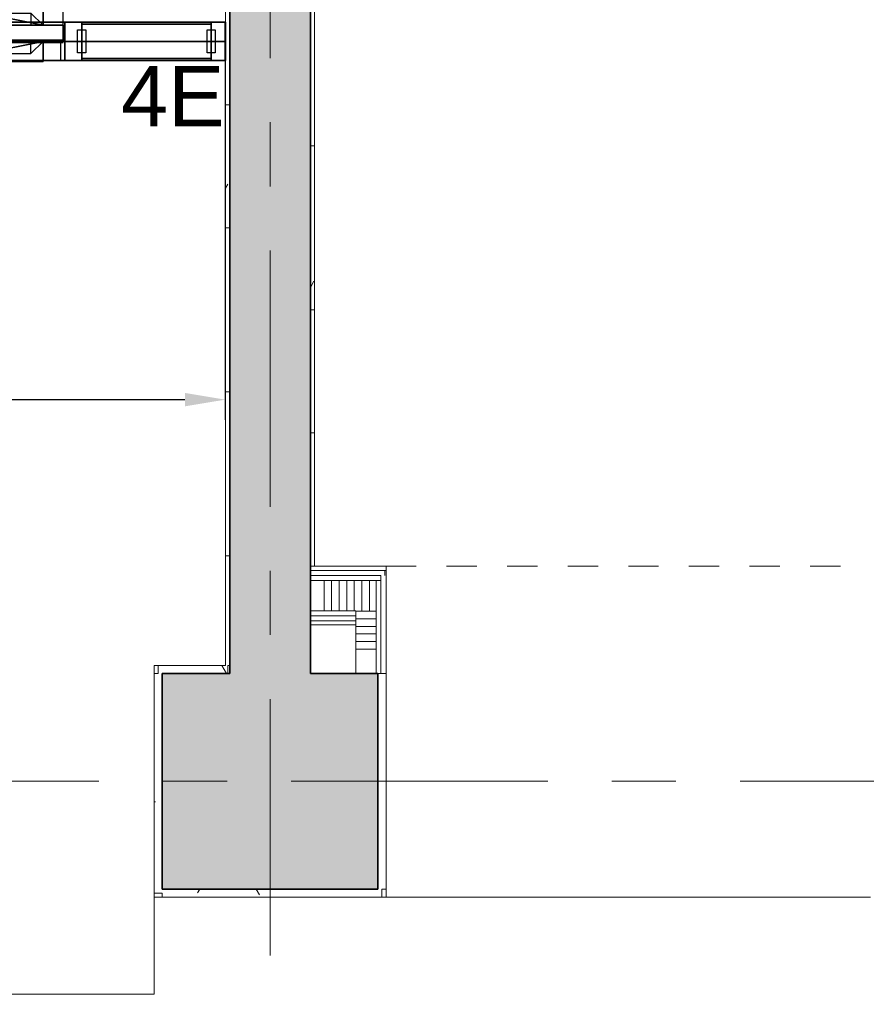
# Model space of a CAD drawing. Extents: x 3176 to 58266, y 1852 to 38199.
# Tile 158 of 256: x 31397 to 33493, y 29776 to 32215. Entities that reach past the tile are written whole.
import ezdxf
from ezdxf.enums import TextEntityAlignment as Align

# ---------------------------------------------------------------- set-up
doc = ezdxf.new("R2010")
doc.units = 0
doc.header["$LTSCALE"] = 50
doc.header["$PDSIZE"] = -5
for name, pattern in [('HIDDEN2', [4.7625, 3.175, -1.5875]), ('Onderlegger 1e verdieping$0$gestippeld-fijn', [3, 1.5, -1.5]), ('Onderlegger 1e verdieping$0$stramien', [22.225, 12.7, -3.175, 3.175, -3.175])]:
    doc.linetypes.add(name, pattern=pattern)
doc.layers.get('0').update_dxf_attribs({"linetype": 'CONTINUOUS'})
doc.layers.get('DEFPOINTS').update_dxf_attribs({"linetype": 'CONTINUOUS'})
for name, color, linetype in [('AS-A38--_F----5', 2, 'CONTINUOUS'), ('AS-A38--_F---4-', 9, 'CONTINUOUS'), ('AS-I38-E_F----5_Deuren', 7, 'CONTINUOUS'), ('AS-I38-M_F----5_Deurmodulen', 7, 'CONTINUOUS'), ('AS-I38-M_F----5_Muuraansluitingen', 7, 'CONTINUOUS'), ('AS-I38-M_F----5_Wandmodulen', 7, 'CONTINUOUS'), ('AS-L32--_F----5', 84, 'CONTINUOUS'), ('AS-L32--_F---4-', 84, 'CONTINUOUS'), ('AS-L32--_F-23--', 84, 'CONTINUOUS'), ('AS-L32--_F123--', 84, 'CONTINUOUS'), ('AS-L38--', 7, 'CONTINUOUS'), ('AS-L38--_F----5', 7, 'CONTINUOUS'), ('AS-L38--_F---4-', 7, 'CONTINUOUS'), ('AS-L38--_F-23--', 3, 'CONTINUOUS'), ('AS-L38--_F1----', 2, 'CONTINUOUS'), ('AS-L38--_F1-----', 2, 'CONTINUOUS'), ('AS-L38--_F123--', 7, 'CONTINUOUS'), ('AS-L38GL_F---4-', 2, 'CONTINUOUS'), ('AS-L38GL_F123--', 3, 'CONTINUOUS'), ('AS-M38--_F123--_Wandlengte', 1, 'CONTINUOUS'), ('IWTEKST', 2, 'CONTINUOUS')]:
    doc.layers.add(name, color=color, linetype=linetype)
doc.layers.add('AS-I38-1_F----5', color=2, linetype='CONTINUOUS', plot=False)
doc.layers.add('IWHARTWAND', color=6, linetype='CONTINUOUS', plot=False)
for name, color, linetype, lineweight in [('Onderlegger 1e verdieping$0$A-DETL', 8, 'CONTINUOUS', 18), ('Onderlegger 1e verdieping$0$A-FLOR-OTLN', 8, 'CONTINUOUS', 18), ('Onderlegger 1e verdieping$0$A-GLAZ-CWMG', 8, 'CONTINUOUS', 18), ('Onderlegger 1e verdieping$0$A-WALL', 8, 'CONTINUOUS', 25), ('Onderlegger 1e verdieping$0$A-WALL-PATT', 8, 'CONTINUOUS', 50), ('Onderlegger 1e verdieping$0$I-WALL', 8, 'CONTINUOUS', 25), ('Onderlegger 1e verdieping$0$S-COLS', 8, 'CONTINUOUS', 18), ('Onderlegger 1e verdieping$0$S-GRID', 8, 'CONTINUOUS', 18)]:
    doc.layers.add(name, color=color, linetype=linetype, lineweight=lineweight)
doc.styles.get("Standard").update_dxf_attribs({"font": 'isocp.shx'})
doc.dimstyles.new('CWall_F2_Wandlengte', dxfattribs={"dimscale": 50, "dimtxt": 2.5, "dimasz": 2, "dimexe": 1, "dimexo": 1, "dimgap": 0.5, "dimtad": 1, "dimdec": 0, "dimdsep": 46, "dimtxsty": 'Standard', "dimcen": 2.5, "dimclrt": 2, "dimadec": 0, "dimazin": 0, "dimtfac": 1, "dimtdec": 0, "dimtix": 1, "dimtmove": 2, "dimatfit": 0, "dimfxl": 0, "dimtolj": 1, "dimtzin": 0, "dimarcsym": 0})
pattern_1 = [(0, (0, 0), (406.4, 101.6), [33.528, -271.272, 33.528, -271.272, -1625.6]), (0, (0, 0), (406.4, 101.6), [-609.6, 33.528, -576.072, 33.528, -271.272, -711.2]), (0, (0, 0), (406.4, 101.6), [-1524, 33.528, -169.672, 33.528, -474.472]), (120, (152.4, 50.8), (-291.18818, 301.15272), [33.528, -271.272, 33.528, -271.272, -1625.6]), (120, (152.4, 50.8), (-291.18818, 301.15272), [-609.6, 33.528, -576.072, 33.528, -271.272, -711.2]), (120, (152.4, 50.8), (-291.18818, 301.15272), [-1524, 33.528, -169.672, 33.528, -474.472]), (240, (203.2, 254), (-115.21182, -402.75272), [33.528, -271.272, 33.528, -271.272, -1625.6]), (240, (203.2, 254), (-115.21182, -402.75272), [-609.6, 33.528, -576.072, 33.528, -271.272, -711.2]), (240, (203.2, 254), (-115.21182, -402.75272), [-1524, 33.528, -169.672, 33.528, -474.472])]
pattern_2 = [(270, (36449.93, 30860.7), (500, 2e-12), []), (270, (36399.93, 30860.7), (500, 2e-12), []), (270, (36349.93, 30860.7), (500, 2e-12), []), (270, (36299.93, 30860.7), (500, 2e-12), [])]
pattern_3 = [(60, (85, 370), (-43300, 25000), [300, -50000]), (60, (157, 444), (-43300, 25000), [100, -50000]), (60, (114, 470), (-43300, 25000), [100, -50000]), (150, (247, 450), (-25000, -43300), [200, -50000])]
pattern_4 = [(60, (85, 1230), (-43300, 25000), [300, -50000]), (60, (157, 1304), (-43300, 25000), [100, -50000]), (60, (114, 1330), (-43300, 25000), [100, -50000]), (150, (247, 1310), (-25000, -43300), [200, -50000])]
pattern_5 = [(0, (160.25, 1360), (29.766, 59.531), [0, -59.531])]
pattern_6 = [(60, (85, 2090), (-43300, 25000), [300, -50000]), (60, (157, 2164), (-43300, 25000), [100, -50000]), (60, (114, 2190), (-43300, 25000), [100, -50000]), (150, (247, 2170), (-25000, -43300), [200, -50000])]

# ---------------------------------------------------------------- blocks, each defined once
blk = doc.blocks.new('Onderlegger 1e verdieping')
at = {"layer": 'Onderlegger 1e verdieping$0$A-WALL-PATT', "lineweight": 18}
h = blk.add_hatch(dxfattribs=at)
h.set_pattern_fill('FP_80', color=256, style=0, pattern_type=2)
h.set_pattern_definition(pattern_1)
h.paths.add_polyline_path([(31911.6, 30615.2), (31916.6, 30615.2), (31916.6, 36088.2), (31906.6, 36088.2), (31906.6, 30615.2)], flags=0)
at = {"layer": 'Onderlegger 1e verdieping$0$A-WALL-PATT', "lineweight": 25}
blk.add_hatch(color=256, dxfattribs=at).paths.add_polyline_path([(31916.6, 30595.2), (32116.6, 30595.2), (32116.6, 35678.2), (31916.6, 35678.2), (31916.6, 30607.7)], flags=0)
at = {"layer": 'Onderlegger 1e verdieping$0$A-WALL-PATT', "lineweight": 18}
h = blk.add_hatch(dxfattribs=at)
h.set_pattern_fill('FP_80', color=256, style=0, pattern_type=2)
h.set_pattern_definition(pattern_1)
h.paths.add_polyline_path([(32126.6, 30860.7), (32126.6, 32360.7), (32116.6, 32360.7), (32116.6, 30860.7)], flags=0)
h = blk.add_hatch(dxfattribs=at)
h.set_pattern_fill('FP_80', color=256, style=0, pattern_type=2)
h.set_pattern_definition(pattern_1)
h.paths.add_polyline_path([(41068.9, 30850.7), (41183.3, 30850.7), (41183.3, 30860.7), (40895.6, 30860.7), (40895.6, 30850.7)], flags=0)
h.paths.add_polyline_path([(39685.3, 30850.7), (39695.3, 30850.7), (39695.3, 30860.7), (39195.3, 30860.7), (39195.3, 30850.7), (39469.4, 30850.7)], flags=0)
h.paths.add_polyline_path([(33604.5, 30850.7), (33978.6, 30850.7), (33978.6, 30860.7), (33527.6, 30860.7), (33527.6, 30850.7)], flags=0)
h.paths.add_polyline_path([(32271.6, 30850.7), (32303.6, 30850.7), (32303.6, 30860.7), (32116.6, 30860.7), (32116.6, 30850.7)], flags=0)
h = blk.add_hatch(dxfattribs=at)
h.set_pattern_fill('FP_240', color=256, angle=-270, style=0, pattern_type=2)
h.set_pattern_definition(pattern_2)
h.paths.add_polyline_path([(40895.6, 30838.2), (41183.3, 30838.2), (41183.3, 30850.7), (40895.6, 30850.7)], flags=0)
h.paths.add_polyline_path([(39469.4, 30838.2), (39685.3, 30838.2), (39685.3, 30850.7), (39205.3, 30850.7), (39205.3, 30838.2), (39217.8, 30838.2)], flags=0)
h.paths.add_polyline_path([(33604.5, 30838.2), (33978.6, 30838.2), (33978.6, 30850.7), (33527.6, 30850.7), (33527.6, 30838.2)], flags=0)
h.paths.add_polyline_path([(32116.6, 30838.2), (32303.6, 30838.2), (32303.6, 30850.7), (32116.6, 30850.7)], flags=0)
h = blk.add_hatch(dxfattribs=at)
h.set_pattern_fill('FP_240', color=256, angle=-270, style=0, pattern_type=2)
h.set_pattern_definition(pattern_2)
h.paths.add_polyline_path([(41068.9, 30825.7), (41183.3, 30825.7), (41183.3, 30838.2), (40895.6, 30838.2), (40895.6, 30825.7)], flags=0)
h.paths.add_polyline_path([(39672.8, 30825.7), (39672.8, 30838.2), (39217.8, 30838.2), (39217.8, 30825.7), (39660.3, 30825.7)], flags=0)
h.paths.add_polyline_path([(33871.1, 30825.7), (33978.6, 30825.7), (33978.6, 30838.2), (33527.6, 30838.2), (33527.6, 30825.7), (33604.5, 30825.7)], flags=0)
h.paths.add_polyline_path([(32271.6, 30825.7), (32291.1, 30825.7), (32291.1, 30838.2), (32116.6, 30838.2), (32116.6, 30825.7)], flags=0)
h = blk.add_hatch(dxfattribs=at)
h.set_pattern_fill('FP_241', color=256, angle=-270, style=0, pattern_type=2)
h.set_pattern_definition([(270, (36649.93, 30860.7), (337.5, 1e-12), []), (270, (36631.18, 30860.7), (337.5, 1e-12), []), (270, (36612.43, 30860.7), (337.5, 1e-12), []), (270, (36593.68, 30860.7), (337.5, 1e-12), []), (270, (36574.93, 30860.7), (337.5, 1e-12), []), (270, (36556.18, 30860.7), (337.5, 1e-12), []), (270, (36537.43, 30860.7), (337.5, 1e-12), [])])
h.paths.add_polyline_path([(39230.3, 30750.7), (39660.3, 30750.7), (39660.3, 30825.7), (39230.3, 30825.7), (39230.3, 30821.3)], flags=0)
h.paths.add_polyline_path([(41183.3, 30750.7), (41183.3, 30825.7), (40895.6, 30825.7), (40895.6, 30750.7), (41068.9, 30750.7)], flags=0)
h.paths.add_polyline_path([(33978.6, 30750.7), (33978.6, 30825.7), (33527.6, 30825.7), (33527.6, 30750.7), (33903.6, 30750.7)], flags=0)
h.paths.add_polyline_path([(32271.6, 30750.7), (32279.1, 30750.7), (32279.1, 30825.7), (32116.6, 30825.7), (32116.6, 30750.7), (32229.1, 30750.7)], flags=0)
h = blk.add_hatch(dxfattribs=at)
h.set_pattern_fill('FP_240', color=256, angle=-270, style=0, pattern_type=2)
h.set_pattern_definition(pattern_2)
h.paths.add_polyline_path([(41183.3, 30738.2), (41183.3, 30750.7), (40995.1, 30750.7), (40995.1, 30738.2), (41068.9, 30738.2)], flags=0)
h.paths.add_polyline_path([(40895.6, 30738.2), (40920.1, 30738.2), (40920.1, 30750.7), (40895.6, 30750.7)], flags=0)
h.paths.add_polyline_path([(39585.3, 30738.2), (39585.3, 30750.7), (39305.3, 30750.7), (39305.3, 30738.2), (39572.8, 30738.2)], flags=0)
h.paths.add_polyline_path([(33903.6, 30738.2), (33903.6, 30750.7), (33602.6, 30750.7), (33602.6, 30738.2), (33871.1, 30738.2)], flags=0)
h.paths.add_polyline_path([(32229.1, 30738.2), (32229.1, 30750.7), (32116.6, 30750.7), (32116.6, 30738.2)], flags=0)
h = blk.add_hatch(dxfattribs=at)
h.set_pattern_fill('FP_240', color=256, angle=-270, style=0, pattern_type=2)
h.set_pattern_definition(pattern_2)
h.paths.add_polyline_path([(40920.1, 30725.7), (40920.1, 30738.2), (40895.6, 30738.2), (40895.6, 30725.7)], flags=0)
h.paths.add_polyline_path([(41183.3, 30725.7), (41183.3, 30738.2), (40995.1, 30738.2), (40995.1, 30725.7), (41068.9, 30725.7)], flags=0)
h.paths.add_polyline_path([(39572.8, 30725.7), (39572.8, 30738.2), (39317.8, 30738.2), (39317.8, 30725.7), (39560.3, 30725.7)], flags=0)
h.paths.add_polyline_path([(33903.6, 30725.7), (33903.6, 30738.2), (33602.6, 30738.2), (33602.6, 30725.7), (33871.1, 30725.7)], flags=0)
h.paths.add_polyline_path([(32116.6, 30725.7), (32229.1, 30725.7), (32229.1, 30738.2), (32116.6, 30738.2)], flags=0)
h = blk.add_hatch(dxfattribs=at)
h.set_pattern_fill('FP_233', color=256, angle=90, style=0, pattern_type=2)
h.set_pattern_definition([(180, (32303.6, 30655.45), (-4e-14, -337.5), []), (180, (32303.6, 30674.2), (-4e-14, -337.5), []), (180, (32303.6, 30692.95), (-4e-14, -337.5), []), (180, (32303.6, 30711.7), (-4e-14, -337.5), []), (180, (32303.6, 30730.45), (-4e-14, -337.5), []), (180, (32303.6, 30749.2), (-4e-14, -337.5), []), (180, (32303.6, 30767.95), (-4e-14, -337.5), [])])
h.paths.add_polyline_path([(32279.1, 30595.2), (32279.1, 30750.7), (32229.1, 30750.7), (32229.1, 30595.2), (32271.6, 30595.2)], flags=0)
h = blk.add_hatch(dxfattribs=at)
h.set_pattern_fill('FP_80', color=256, style=0, pattern_type=2)
h.set_pattern_definition(pattern_1)
h.paths.add_polyline_path([(41068.9, 30715.7), (41183.3, 30715.7), (41183.3, 30725.7), (40995.1, 30725.7), (40995.1, 30715.7)], flags=0)
h.paths.add_polyline_path([(40895.6, 30715.7), (40920.1, 30715.7), (40920.1, 30725.7), (40895.6, 30725.7)], flags=0)
h.paths.add_polyline_path([(39469.4, 30715.7), (39560.3, 30715.7), (39560.3, 30725.7), (39330.3, 30725.7), (39330.3, 30715.7), (39340.3, 30715.7)], flags=0)
h.paths.add_polyline_path([(33604.5, 30715.7), (33903.6, 30715.7), (33903.6, 30725.7), (33602.6, 30725.7), (33602.6, 30715.7)], flags=0)
h.paths.add_polyline_path([(32116.6, 30715.7), (32229.1, 30715.7), (32229.1, 30725.7), (32116.6, 30725.7)], flags=0)
h = blk.add_hatch(dxfattribs=at)
h.set_pattern_fill('FP_80', color=256, style=0, pattern_type=2)
h.set_pattern_definition(pattern_1)
h.paths.add_polyline_path([(31739.6, 30595.2), (31911.6, 30595.2), (31911.6, 30615.2), (31739.6, 30615.2), (31739.6, 30607.7)], flags=0)
h = blk.add_hatch(dxfattribs=at)
h.set_pattern_fill('FP_80', color=256, style=0, pattern_type=2)
h.set_pattern_definition(pattern_1)
h.paths.add_polyline_path([(31749.6, 30051.2), (31749.6, 30595.2), (31729.6, 30595.2), (31729.6, 30051.2)], flags=0)
h = blk.add_hatch(dxfattribs=at)
h.set_pattern_fill('FP_80', color=256, style=0, pattern_type=2)
h.set_pattern_definition(pattern_1)
h.paths.add_polyline_path([(31749.6, 30041.2), (32293.6, 30041.2), (32293.6, 30061.2), (31749.6, 30061.2), (31749.6, 30051.2)], flags=0)
at = {"layer": 'Onderlegger 1e verdieping$0$S-COLS', "lineweight": 5}
blk.add_hatch(color=256, dxfattribs=at).paths.add_polyline_path([(32271.6, 30061.2), (32283.6, 30061.2), (32283.6, 30595.2), (31749.6, 30595.2), (31749.6, 30061.2)], flags=0)
at = {"layer": 'Onderlegger 1e verdieping$0$A-DETL', "linetype": 'Onderlegger 1e verdieping$0$gestippeld-fijn'}
for p, q in [((32303.6, 30861.2), (33503.1, 30861.2)), ((32303.6, 30041.2), (33503.1, 30041.2))]:
    blk.add_line(p, q, dxfattribs=at)
at = {"layer": 'Onderlegger 1e verdieping$0$A-FLOR-OTLN'}
for p, q in [((32117.6, 30715.7), (32117.6, 30595.2)), ((31738.4, 30615.2), (31729.6, 30615.2)), ((31729.6, 30615.2), (31729.6, 30595.2)), ((31729.6, 30051.2), (31729.6, 29801.2)), ((32303.6, 30041.2), (32303.6, 30061.2)), ((31729.6, 30041.2), (31749.6, 30041.2)), ((33503.1, 30041.2), (32293.6, 30041.2)), ((22956.6, 29801.2), (31729.6, 29801.2)), ((31729.6, 29801.2), (22956.6, 29801.2))]:
    blk.add_line(p, q, dxfattribs=at)
at = {"layer": 'Onderlegger 1e verdieping$0$A-GLAZ-CWMG', "lineweight": 35, "extrusion": (0, 0, -1)}
blk.add_line((31906.6, 32113.4), (31906.6, 32208.4), dxfattribs=at)
at = {"layer": 'Onderlegger 1e verdieping$0$A-WALL', "lineweight": 35}
for p, q in [((31916.6, 35678.2), (31916.6, 30595.2)), ((32116.6, 30595.2), (32116.6, 35678.2))]:
    blk.add_line(p, q, dxfattribs=at)
at = {"layer": 'Onderlegger 1e verdieping$0$I-WALL', "lineweight": 18}
for p, q in [((31906.6, 36088.2), (31906.6, 30615.2)), ((31916.6, 30615.2), (31916.6, 36088.2)), ((32116.6, 32360.7), (32116.6, 30715.7)), ((32126.6, 30860.7), (32126.6, 32360.7)), ((32303.6, 30860.7), (32116.6, 30860.7)), ((32303.6, 30061.2), (32303.6, 30860.7)), ((32303.6, 30850.7), (32116.6, 30850.7)), ((32291.1, 30838.2), (32116.6, 30838.2)), ((32291.1, 30838.2), (32291.1, 30595.2)), ((32291.1, 30825.7), (32116.6, 30825.7)), ((32279.1, 30595.2), (32279.1, 30825.7)), ((32229.1, 30750.7), (32116.6, 30750.7)), ((32229.1, 30738.2), (32116.6, 30738.2)), ((32229.1, 30750.7), (32229.1, 30725.7)), ((32229.1, 30725.7), (32116.6, 30725.7)), ((32116.6, 30715.7), (32229.1, 30715.7)), ((32229.1, 30725.7), (32229.1, 30595.2)), ((31906.6, 30615.2), (31739.6, 30615.2)), ((31739.6, 30615.2), (31739.6, 30595.2)), ((31911.6, 30595.2), (31911.6, 30615.2)), ((31911.6, 30615.2), (31916.6, 30615.2)), ((31729.6, 30595.2), (31729.6, 30051.2)), ((31739.6, 30595.2), (31729.6, 30595.2)), ((31749.6, 30061.2), (31749.6, 30595.2)), ((31749.6, 30595.2), (31911.6, 30595.2)), ((32229.1, 30595.2), (32283.6, 30595.2)), ((32283.6, 30595.2), (32303.6, 30595.2)), ((32283.6, 30595.2), (32283.6, 30061.2)), ((31729.6, 30051.2), (31749.6, 30051.2)), ((32283.6, 30061.2), (31749.6, 30061.2)), ((31749.6, 30051.2), (31749.6, 30041.2)), ((32293.6, 30061.2), (32303.6, 30061.2)), ((32293.6, 30041.2), (32293.6, 30061.2)), ((31749.6, 30041.2), (32293.6, 30041.2))]:
    blk.add_line(p, q, dxfattribs=at)
at = {"layer": 'Onderlegger 1e verdieping$0$S-COLS', "lineweight": 35}
for p, q in [((31916.6, 30595.2), (31749.6, 30595.2)), ((31749.6, 30595.2), (31749.6, 30061.2)), ((32283.6, 30595.2), (32116.6, 30595.2)), ((32283.6, 30061.2), (32283.6, 30595.2)), ((31749.6, 30061.2), (32283.6, 30061.2))]:
    blk.add_line(p, q, dxfattribs=at)
at = {"layer": 'Onderlegger 1e verdieping$0$S-GRID', "linetype": 'Onderlegger 1e verdieping$0$stramien'}
for p, q in [((32016.6, 37199.4), (32016.6, 16386.4)), ((3176.5, 30328.2), (55473.5, 30328.2))]:
    blk.add_line(p, q, dxfattribs=at)
blk = doc.blocks.new('BvnAans-_CTA01')
at = {"layer": 'AS-L38--_F----5', "color": 0, "invisible_edges": 10}
blk.add_3dface([(0, 0), (1, 0), (1, 0, 1), (0, 0, 1)], dxfattribs=at)
at = {"layer": 'AS-L38--_F---4-', "invisible_edges": 10}
for points in [[(0, 0.5), (1, 0.5), (1, 0.5, 1), (0, 0.5, 1)], [(0, -0.5), (1, -0.5), (1, -0.5, 1), (0, -0.5, 1)]]:
    blk.add_3dface(points, dxfattribs=at)
at = {"layer": 'AS-L38--_F---4-'}
blk.add_3dface([(0, -0.5, 1), (0, 0.5, 1), (1, 0.5, 1), (1, -0.5, 1)], dxfattribs=at)
blk = doc.blocks.new('Q0WDSTL-_CTA01')
at = {"layer": 'AS-L38--_F-23--'}
for p, q in [((0, 0.3), (0, 0.5)), ((0, -0.3), (0, -0.5))]:
    blk.add_line(p, q, dxfattribs=at)
at = {"layer": 'AS-L38--_F-23--', "color": 1}
blk.add_lwpolyline([(0, 0.3), (1, 0.3), (1, -0.3), (0, -0.3)], dxfattribs=at)
at = {"layer": 'AS-L38--_F1-----'}
blk.add_lwpolyline([(0, 0.5), (0, -0.5)], dxfattribs=at)
blk = doc.blocks.new('3ADRDRP-_CTA01')
at = {"layer": 'AS-L38--_F----5', "color": 0}
blk.add_3dface([(0, 0), (1, 0), (1, 0, 1), (0, 0, 1)], dxfattribs=at)
at = {"layer": 'AS-L38--_F---4-'}
mesh = blk.add_polymesh((6, 3), dxfattribs=at)
for k, corner in enumerate([(1, -0.5, 1), (1, -0.5), (1, -0.5), (0, -0.5, 1), (0, -0.5), (0, -0.5), (0, 0.5, 1), (0, 0.5), (0, -0.5), (1, 0.5, 1), (1, 0.5), (1, -0.5), (1, 0.5, 1), (1, 0.5, 1), (1, -0.5, 1), (0, 0.5, 1), (0, 0.5, 1), (0, -0.5, 1)]):
    mesh.set_mesh_vertex(divmod(k, 3), corner)
blk = doc.blocks.new('Q0DRSTL-_CTA01')
at = {"layer": 'AS-L38--_F----5', "color": 0}
blk.add_3dface([(0, 0), (1, 0), (1, 0, 1), (0, 0, 1)], dxfattribs=at)
at = {"layer": 'AS-L38--_F-23--', "color": 0}
for p, q in [((0, 0.5), (0, 0.3)), ((1, 0.5), (1, 0)), ((1, 0), (1.25, 0)), ((0, -0.5), (0, -0.3))]:
    blk.add_line(p, q, dxfattribs=at)
for points in [[(1, 0.5), (0, 0.5)], [(0, -0.5), (1.25, -0.5), (1.25, 0)]]:
    blk.add_lwpolyline(points, dxfattribs=at)
at = {"layer": 'AS-L38--_F1----', "color": 0}
blk.add_lwpolyline([(0, -0.5), (1, -0.5), (1, 0.5), (0, 0.5)], close=True, dxfattribs=at)
at = {"layer": 'AS-L38--_F---4-'}
mesh = blk.add_polymesh((6, 3), dxfattribs=at)
for k, corner in enumerate([(1, -0.5, 1), (1, -0.5), (1, -0.5), (0, -0.5, 1), (0, -0.5), (0, -0.5), (0, 0.5, 1), (0, 0.5), (0, -0.5), (1, 0.5, 1), (1, 0.5), (1, -0.5), (1, 0.5, 1), (1, 0.5, 1), (1, -0.5, 1), (0, 0.5, 1), (0, 0.5, 1), (0, -0.5, 1)]):
    mesh.set_mesh_vertex(divmod(k, 3), corner)
blk = doc.blocks.new('ddch1---_CTA01')
at = {"layer": 'AS-L32--_F----5', "color": 1}
for p, q in [((0, 0.075), (1, 0.075, 0.5)), ((1, 0.075, 0.5), (0, 0.075, 1))]:
    blk.add_line(p, q, dxfattribs=at)
at = {"layer": 'AS-L32--_F----5', "color": 1, "linetype": 'HIDDEN2'}
for p, q in [((0, -0.075), (1, -0.075, 0.5)), ((1, -0.075, 0.5), (0, -0.075, 1))]:
    blk.add_line(p, q, dxfattribs=at)
at = {"layer": 'AS-L32--_F----5'}
blk.add_3dface([(0, 0), (0, 0, 1), (1, 0, 1), (1, 0)], dxfattribs=at)
at = {"layer": 'AS-L32--_F---4-'}
for points in [[(0, 1), (0, 1, 1), (1, 1, 1), (1, 1)], [(0, 1), (0, 0), (0, 0, 1), (0, 1, 1)], [(0, 0, 1), (0, 1, 1), (1, 1, 1), (1, 0, 1)], [(1, 1, 1), (1, 0, 1), (1, 0), (1, 1)], [(0, 0), (0, 0, 1), (1, 0, 1), (1, 0)]]:
    blk.add_3dface(points, dxfattribs=at)
at = {"layer": 'AS-L32--_F123--', "color": 1}
blk.add_line((0, 1), (0.8776, 11.4994), dxfattribs=at)
at = {"layer": 'AS-L32--_F123--'}
for p, q in [((1, 1), (0, 1)), ((0, 1), (0, 0)), ((1, 0), (1, 1)), ((0, 0), (1, 0))]:
    blk.add_line(p, q, dxfattribs=at)
at = {"layer": 'AS-L32--_F123--', "color": 1}
blk.add_ellipse((0, 1), major_axis=(0, 21.9), ratio=0.045662, start_param=-1.570796, end_param=-1.070796, dxfattribs=at)
at = {"layer": 'DEFPOINTS'}
blk.add_point((0, 0), dxfattribs=at)
blk.add_point((0, 0), dxfattribs=at)
blk = doc.blocks.new('KlnkRcht_CTA01')
at = {"layer": 'AS-L32--_F----5'}
blk.add_polyline3d([(-0.5, 0, -0.5), (0.5, 0, -0.5), (0.5, 0, 0.5), (-0.5, 0, 0.5)], close=True, dxfattribs=at)
at = {"layer": 'AS-L32--_F-23--'}
for p, q in [((0.3, -0.6, -0.5), (0.3, 0, -0.5)), ((0.5, 0, -0.5), (0.5, -1, -0.5)), ((-0.5, -1, -0.5), (-0.5, -0.6, -0.5)), ((-0.5, -0.6, -0.5), (0.3, -0.6, -0.5)), ((0.5, -1, -0.5), (-0.5, -1, -0.5))]:
    blk.add_line(p, q, dxfattribs=at)
at = {"layer": 'AS-L32--_F---4-'}
mesh = blk.add_polyface(dxfattribs=at)
corners = [(0.5, 0, -0.5), (0.5, -1, -0.5), (-0.5, -1, -0.5), (-0.5, -0.6, -0.5), (0.3, -0.6, -0.5), (0.3, 0, -0.5), (0.5, 0, 0.5), (0.5, -1, 0.5), (-0.5, -1, 0.5), (-0.5, -0.6, 0.5), (0.3, -0.6, 0.5), (0.3, 0, 0.5)]
mesh.append_faces([[corners[k] for k in face] for face in [(0, 1, 7, 6), (1, 2, 8, 7), (2, 3, 9, 8)]])
mesh.append_faces([[corners[k] for k in face] for face in [(6, 10, 11)]], dxfattribs={"vtx0": -1})
mesh.append_faces([[corners[k] for k in face] for face in [(6, 9, 10)]], dxfattribs={"vtx0": -1, "vtx2": -1})
mesh.append_faces([[corners[k] for k in face] for face in [(6, 7, 8, 9)]], dxfattribs={"vtx3": -1})
blk = doc.blocks.new('QDR-6---_CTA01')
at = {"layer": 'DEFPOINTS'}
blk.add_point((0, 0, 2700), dxfattribs=at)
at = {"layer": 'AS-L38--'}
for name, p, xscale, yscale, zscale in [('ddch1---_CTA01', (41.5, 0, 10), 926, 40, 2585), ('KlnkRcht_CTA01', (842.5, 40, 1050), 150, -50, 20), ('BvnAans-_CTA01', (0, 0, 2660), 1013, 95, 40), ('Q0WDSTL-_CTA01', (0, 0), 10, 95, 10), ('3ADRDRP-_CTA01', (0, 0, 2595), 1013, 95, 65), ('Q0DRSTL-_CTA01', (0, 0), 41.5, 95, 2595), ('Q0DRSTL-_CTA01', (1013, 0), -41.5, 95, 2595), ('KlnkRcht_CTA01', (842.5, 0, 1050), 150, 50, 20)]:
    blk.add_blockref(name, p, dxfattribs=dict(at, xscale=xscale, yscale=yscale, zscale=zscale))
at = {"layer": 'AS-L38--', "xscale": 10, "yscale": 95, "zscale": 10, "rotation": 180}
blk.add_blockref('Q0WDSTL-_CTA01', (1013, 0), dxfattribs=at)
at = {"layer": 'AS-I38-E_F----5_Deuren', "extrusion": (0, -1, 0)}
blk.add_text('926x2585', height=90, dxfattribs=at).set_placement((959, 175), align=Align.BOTTOM_RIGHT)
at = {"layer": 'AS-I38-M_F----5_Deurmodulen', "extrusion": (0, -1, 0)}
blk.add_text('DA', height=125, rotation=90, dxfattribs=at).set_placement((506.5, 2750), align=Align.MIDDLE_LEFT)
blk = doc.blocks.new('OndrAans_CTA01')
at = {"layer": 'AS-L38--_F----5', "color": 0, "invisible_edges": 10}
blk.add_3dface([(0, 0), (1, 0), (1, 0, 1), (0, 0, 1)], dxfattribs=at)
at = {"layer": 'AS-L38--_F---4-', "invisible_edges": 10}
for points in [[(0, 0.5), (1, 0.5), (1, 0.5, 1), (0, 0.5, 1)], [(0, -0.5), (1, -0.5), (1, -0.5, 1), (0, -0.5, 1)]]:
    blk.add_3dface(points, dxfattribs=at)
at = {"layer": 'AS-L38--_F123--', "color": 0}
blk.add_3dface([(0, -0.5), (1, -0.5), (1, 0.5), (0, 0.5)], dxfattribs=at)
blk = doc.blocks.new('QPGLAS--_CTA01')
at = {"layer": 'AS-L38--_F----5', "color": 0}
blk.add_3dface([(0, 0), (1, 0), (1, 0, 1), (0, 0, 1)], dxfattribs=at)
at = {"layer": 'AS-L38GL_F123--'}
blk.add_line((0, 0), (1, 0), dxfattribs=at)
at = {"layer": 'AS-L38GL_F---4-'}
mesh = blk.add_polymesh((6, 3), dxfattribs=at)
for k, corner in enumerate([(1, -0.45, 1), (1, -0.45), (1, -0.45), (0, -0.45, 1), (0, -0.45), (0, -0.45), (0, 0.45, 1), (0, 0.45), (0, -0.45), (1, 0.45, 1), (1, 0.45), (1, -0.45), (1, 0.45, 1), (1, 0.45, 1), (1, -0.45, 1), (0, 0.45, 1), (0, 0.45, 1), (0, -0.45, 1)]):
    mesh.set_mesh_vertex(divmod(k, 3), corner)
blk = doc.blocks.new('O4------_CTA01')
blk.add_blockref('QPGLAS--_CTA01', (0, 0))
blk = doc.blocks.new('QWND53--_CTA01')
at = {"layer": 'AS-A38--_F----5', "extrusion": (0, -1, 0)}
h = blk.add_hatch(dxfattribs=at)
h.set_pattern_fill('GLAS2', color=256, scale=50, angle=60, style=0, pattern_type=2)
h.set_pattern_definition(pattern_3)
h.paths.add_polyline_path([(0, 60), (320.5, 60), (320.5, 940), (0, 940)])
h = blk.add_hatch(dxfattribs=at)
h.set_pattern_fill('GLAS2', color=256, scale=50, angle=60, style=0, pattern_type=2)
h.set_pattern_definition(pattern_4)
h.paths.add_polyline_path([(0, 940), (320.5, 940), (320.5, 1780), (0, 1780)])
h = blk.add_hatch(dxfattribs=at)
h.set_pattern_fill('GLAS2', color=256, scale=50, angle=60, style=0, pattern_type=2)
h.set_pattern_definition(pattern_6)
h.paths.add_polyline_path([(0, 1780), (320.5, 1780), (320.5, 2660), (0, 2660)])
h = blk.add_hatch(dxfattribs=at)
h.set_pattern_fill('DOTS', color=256, scale=37.5, style=0)
h.set_pattern_definition(pattern_5)
h.paths.add_polyline_path([(10, 950), (310.5, 950), (310.5, 1770), (10, 1770)])
at = {"layer": 'AS-A38--_F---4-', "extrusion": (0, -1, 0)}
h = blk.add_hatch(dxfattribs=at)
h.set_pattern_fill('GLAS2', color=256, scale=50, angle=60, style=0, pattern_type=2)
h.set_pattern_definition(pattern_3)
h.paths.add_polyline_path([(0, 60), (320.5, 60), (320.5, 940), (0, 940)])
h = blk.add_hatch(dxfattribs=at)
h.set_pattern_fill('GLAS2', color=256, scale=50, angle=60, style=0, pattern_type=2)
h.set_pattern_definition(pattern_4)
h.paths.add_polyline_path([(0, 940), (320.5, 940), (320.5, 1780), (0, 1780)])
h = blk.add_hatch(dxfattribs=at)
h.set_pattern_fill('GLAS2', color=256, scale=50, angle=60, style=0, pattern_type=2)
h.set_pattern_definition(pattern_6)
h.paths.add_polyline_path([(0, 1780), (320.5, 1780), (320.5, 2660), (0, 2660)])
h = blk.add_hatch(dxfattribs=at)
h.set_pattern_fill('DOTS', color=256, scale=37.5, style=0)
h.set_pattern_definition(pattern_5)
h.paths.add_polyline_path([(10, 950), (310.5, 950), (310.5, 1770), (10, 1770)])
h = blk.add_hatch(dxfattribs=at)
h.set_pattern_fill('GLAS2', color=256, scale=50, angle=60, style=0, pattern_type=2)
h.set_pattern_definition(pattern_3)
h.paths.add_polyline_path([(0, 60), (320.5, 60), (320.5, 940), (0, 940)])
h = blk.add_hatch(dxfattribs=at)
h.set_pattern_fill('GLAS2', color=256, scale=50, angle=60, style=0, pattern_type=2)
h.set_pattern_definition(pattern_4)
h.paths.add_polyline_path([(0, 940), (320.5, 940), (320.5, 1780), (0, 1780)])
h = blk.add_hatch(dxfattribs=at)
h.set_pattern_fill('GLAS2', color=256, scale=50, angle=60, style=0, pattern_type=2)
h.set_pattern_definition(pattern_6)
h.paths.add_polyline_path([(0, 1780), (320.5, 1780), (320.5, 2660), (0, 2660)])
h = blk.add_hatch(dxfattribs=at)
h.set_pattern_fill('DOTS', color=256, scale=37.5, style=0)
h.set_pattern_definition(pattern_5)
h.paths.add_polyline_path([(10, 950), (310.5, 950), (310.5, 1770), (10, 1770)])
at = {"layer": 'DEFPOINTS'}
blk.add_point((0, 0, 2700), dxfattribs=at)
at = {"layer": 'AS-L38--', "yscale": 95}
for name, p, xscale, zscale in [('BvnAans-_CTA01', (0, 0, 2660), 320.5, 40), ('OndrAans_CTA01', (0, 0), 320.5, 60), ('Q0WDSTL-_CTA01', (0, 0), 10, 10), ('O4------_CTA01', (0, 0, 1780), 320.5, 880), ('O4------_CTA01', (0, 0, 940), 320.5, 840), ('O4------_CTA01', (0, 0, 60), 320.5, 880)]:
    blk.add_blockref(name, p, dxfattribs=dict(at, xscale=xscale, zscale=zscale))
at = {"layer": 'AS-L38--', "xscale": 10, "yscale": 95, "zscale": 10, "rotation": 180}
blk.add_blockref('Q0WDSTL-_CTA01', (320.5, 0), dxfattribs=at)
at = {"layer": 'AS-I38-1_F----5', "extrusion": (0, -1, 0)}
blk.add_text('98', height=90, dxfattribs=at).set_placement((40, 130))
at = {"layer": 'AS-I38-M_F----5_Wandmodulen', "extrusion": (0, -1, 0)}
blk.add_text('GH', height=125, rotation=90, dxfattribs=at).set_placement((160.2, 2750), align=Align.MIDDLE_LEFT)
blk = doc.blocks.new('QEND15--_CTA01')
at = {"layer": 'AS-L38--_F----5', "invisible_edges": 1}
for points in [[(0, 0), (0, 0, 60), (35, 0, 60), (35, 0)], [(0, 0, 2660), (0, 0, 2700), (35, 0, 2700), (35, 0, 2660)]]:
    blk.add_3dface(points, dxfattribs=at)
at = {"layer": 'AS-L38--_F----5'}
blk.add_3dface([(0, 0, 60), (0, 0, 2660), (35, 0, 2660), (35, 0, 60)], dxfattribs=at)
at = {"layer": 'AS-L38--_F---4-', "invisible_edges": 1}
for points in [[(35, 47.5), (35, 47.5, 60), (0, 47.5, 60), (0, 47.5)], [(35, 47.5, 2660), (35, 47.5, 2700), (0, 47.5, 2700), (0, 47.5, 2660)], [(0, -47.5), (0, -47.5, 60), (35, -47.5, 60), (35, -47.5)], [(0, -47.5, 2660), (0, -47.5, 2700), (35, -47.5, 2700), (35, -47.5, 2660)]]:
    blk.add_3dface(points, dxfattribs=at)
at = {"layer": 'AS-L38--_F---4-'}
for points in [[(35, 47.5, 60), (35, 47.5, 2660), (0, 47.5, 2660), (0, 47.5, 60)], [(0, -47.5, 2700), (35, -47.5, 2700), (35, 47.5, 2700), (0, 47.5, 2700)], [(35, -47.5), (35, -47.5, 60), (35, 47.5, 60), (35, 47.5)], [(35, -47.5, 60), (35, -47.5, 2660), (35, 47.5, 2660), (35, 47.5, 60)], [(35, -47.5, 2660), (35, -47.5, 2700), (35, 47.5, 2700), (35, 47.5, 2660)], [(0, -47.5, 60), (0, -47.5, 2660), (35, -47.5, 2660), (35, -47.5, 60)]]:
    blk.add_3dface(points, dxfattribs=at)
at = {"layer": 'AS-L38--_F123--'}
blk.add_lwpolyline([(0, -47.5), (35, -47.5), (35, 47.5), (0, 47.5)], dxfattribs=at)
at = {"layer": 'DEFPOINTS'}
blk.add_point((35, 0, 2700), dxfattribs=at)
at = {"layer": 'AS-L38--', "xscale": 10, "yscale": 95, "zscale": 10}
blk.add_blockref('Q0WDSTL-_CTA01', (0, 0), dxfattribs=at)
at = {"layer": 'AS-I38-M_F----5_Muuraansluitingen', "extrusion": (0, -1, 0)}
blk.add_text('4E', height=125, rotation=90, dxfattribs=at).set_placement((35, 2750), align=Align.MIDDLE_LEFT)
blk = doc.blocks.new('*D324')
at = {"layer": 'AS-M38--_F123--_Wandlengte', "color": 0, "lineweight": -2}
for p, q in [((28350.6, 32111.2), (28350.6, 31223.6)), ((31905.6, 32111.2), (31905.6, 31223.6)), ((28450.6, 31273.6), (31805.6, 31273.6))]:
    blk.add_line(p, q, dxfattribs=at)
at = {"layer": 'AS-M38--_F123--_Wandlengte', "color": 0}
for points in [[(28450.6, 31290.3), (28450.6, 31257), (28350.6, 31273.6)], [(31805.6, 31290.3), (31805.6, 31257), (31905.6, 31273.6)]]:
    blk.add_solid(points, dxfattribs=at)
at = {"layer": 'DEFPOINTS', "color": 0}
for p in [(28350.6, 32161.2), (31905.6, 32161.2), (31905.6, 31273.6)]:
    blk.add_point(p, dxfattribs=at)
at = {"layer": 'AS-M38--_F123--_Wandlengte', "color": 2, "insert": (30128.1, 31361.1), "char_height": 125, "attachment_point": 5}
blk.add_mtext('\\A1;3555', dxfattribs=at)

msp = doc.modelspace()

# ---------------------------------------------------------------- linework, layer by layer
at = {"layer": 'IWHARTWAND'}
msp.add_line((28350.6, 32161.2), (31907.6, 32161.2), dxfattribs=at)

# ---------------------------------------------------------------- block references
msp.add_blockref('Onderlegger 1e verdieping', (0, 0))
at = {"layer": 'AS-L38--'}
for name, p in [('QDR-6---_CTA01', (30537.1, 32161.2)), ('QWND53--_CTA01', (31550.1, 32161.2)), ('QEND15--_CTA01', (31870.6, 32161.2))]:
    msp.add_blockref(name, p, dxfattribs=at)

# ---------------------------------------------------------------- texts
at = {"layer": 'IWTEKST', "insert": (31647.4, 32100.4, 120), "char_height": 150, "width": 3405, "attachment_point": 1}
msp.add_mtext('{\\fArial|b0|i0|c0|p34;4E}', dxfattribs=at)

# ---------------------------------------------------------------- dimensions: what is measured, and where the dimension line sits
at = {"layer": 'AS-M38--_F123--_Wandlengte'}
dim = msp.add_aligned_dim(p1=(28350.6, 32161.2), p2=(31905.6, 32161.2), distance=-887.6, dimstyle='CWall_F2_Wandlengte', dxfattribs=at)
dim.commit()
dim.dimension.update_dxf_attribs({"geometry": '*D324', "text_midpoint": (30128.1, 31361.1)})

doc.saveas('drawing.dxf')
